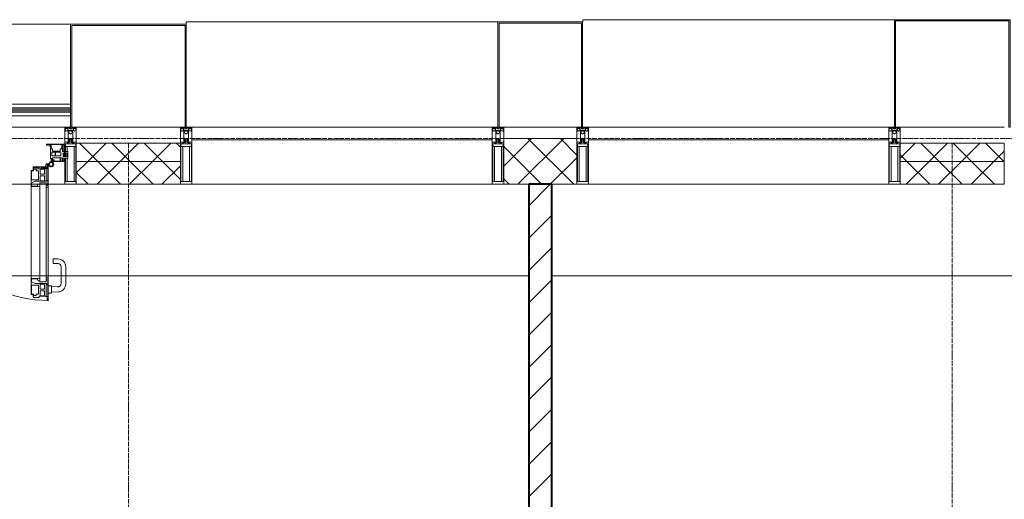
# Model space of a CAD drawing. Header units: millimetres. Extents: x 5617 to 137814, y 7718 to 189336.
# Tile 67 of 97: x 50380 to 54683, y 31522 to 33620. Entities that reach past the tile are written whole.
import ezdxf

# ---------------------------------------------------------------- set-up
doc = ezdxf.new("R2010")
doc.units = ezdxf.units.MM
doc.linetypes.add('ADSK_Линия сетки', pattern=[25, 20, -2.5, 0, -2.5])
doc.linetypes.add('Линия сетки', pattern=[25, 20, -2.5, 0, -2.5])
for name, color, linetype, lineweight in [('Двери', 7, 'Continuous', 18), ('Импосты витража', 7, 'Continuous', 18), ('Колонны', 7, 'Continuous', 18), ('Ограждение', 7, 'Continuous', 18), ('Оси', 7, 'Continuous', 9), ('Панели витража', 7, 'Continuous', 18), ('Перекрытия', 7, 'Continuous', 18), ('Поручни', 7, 'Continuous', 18), ('Стены разрез', 7, 'Continuous', 40), ('Стены штриховка', 7, 'Continuous', 40), ('Элементы узлов', 7, 'Continuous', 18)]:
    doc.layers.add(name, color=color, linetype=linetype, lineweight=lineweight)
pattern_1 = [(45, (0, 0), (-70.71068, 70.71068), []), (135, (0, 0), (-70.71068, -70.71068), [])]

# ---------------------------------------------------------------- blocks, each defined once
blk = doc.blocks.new('135_SLK_K4_AR_rvt-1-МКСС_К4_L12_41_700_')
at = {"layer": 'Стены разрез', "lineweight": 9, "true_color": 0xaaaaaa}
h = blk.add_hatch(dxfattribs=at)
h.set_pattern_fill('FP_3', color=253, style=0, pattern_type=2)
h.set_pattern_definition([(45, (0, 0), (-70.71068, 70.71068), [])])
h.paths.add_polyline_path([(117000, 29300), (117000, 32900), (116900, 32900), (116900, 29300)])
at = {"layer": 'Перекрытия', "color": 253, "true_color": 0xaaaaaa}
for p, q in [((116900, 32500), (113450, 32500)), ((120450, 32500), (117000, 32500))]:
    blk.add_line(p, q, dxfattribs=at)
at = {"layer": 'Стены разрез', "color": 253, "true_color": 0xaaaaaa}
for p, q in [((117000, 32900), (116900, 32900)), ((116900, 32900), (116900, 29400)), ((117000, 29300), (117000, 32900))]:
    blk.add_line(p, q, dxfattribs=at)
blk = doc.blocks.new('Rectangular Mullion - 50Wx250H-2623690-МКСС_К4_L12_41_700_')
at = {"layer": 'Элементы узлов', "color": 253, "lineweight": 5, "true_color": 0xaaaaaa}
for p, q in [((-25, 65.2), (-25, 250)), ((-25, 250), (0, 250)), ((-23, 237.3), (0, 237.3)), ((-23, 237.3), (-23, 73.6)), ((-14.9, 84), (-14.9, 237.3)), ((25, 250), (0, 250)), ((23, 237.3), (0, 237.3)), ((14.9, 84), (14.9, 237.3)), ((23, 237.3), (23, 73.6)), ((25, 65.2), (25, 250)), ((-14, 65.2), (-25, 65.2)), ((0, 84), (-23, 84)), ((-0.5, 73.6), (-23, 73.6)), ((-14, 71.3), (-14, 65.2)), ((-10, 71.3), (-14, 71.3)), ((-10, 53), (-10, 71.3)), ((-8.7, 53), (-10, 53)), ((-10, 53), (-10, 17)), ((-8.7, 53), (-7, 54.7)), ((-7, 65.2), (-5.9, 67.3)), ((-7, 65.2), (-7, 54.7)), ((-4.1, 67.3), (-5.9, 67.3)), ((-4.1, 67.3), (-2.9, 65.1)), ((-2.9, 65.1), (-2.9, 54.6)), ((-1.3, 53), (-2.9, 54.6)), ((0, 53), (-1.3, 53)), ((0, 84), (23, 84)), ((0, 53), (1.3, 53)), ((0.5, 73.6), (23, 73.6)), ((1.3, 53), (2.9, 54.6)), ((4.1, 67.3), (2.9, 65.1)), ((2.9, 65.1), (2.9, 54.6)), ((4.1, 67.3), (5.9, 67.3)), ((7, 65.2), (5.9, 67.3)), ((7, 65.2), (7, 54.7)), ((8.7, 53), (7, 54.7)), ((8.7, 53), (10, 53)), ((10, 71.3), (14, 71.3)), ((10, 53), (10, 71.3)), ((10, 53), (10, 17)), ((14, 71.3), (14, 65.2)), ((14, 65.2), (25, 65.2)), ((-23.8, 14.6), (-25, 14.2)), ((-25, 0), (-25, 14.2)), ((-22.3, 17), (-23.8, 17)), ((-23.8, 17), (-23.8, 14.6)), ((-22.5, 10.6), (-23.8, 14.6)), ((-22.5, 10.6), (-23.7, 9.9)), ((-23.7, 1.3), (-23.7, 9.9)), ((-23.7, 1.3), (-11.8, 1.3)), ((-23.2, 10.2), (-22.5, 8)), ((-22.5, 8), (-22.5, 4.5)), ((-21.3, 4.5), (-22.5, 4.5)), ((-22.3, 17), (-22.3, 16)), ((-22.3, 16), (-21.3, 16)), ((-19, 17.6), (-21.3, 16)), ((-21.3, 4.5), (-21.3, 6.5)), ((-21.3, 6.5), (-14.2, 6.5)), ((-18.4, 16.6), (-19, 17.6)), ((-7.4, 16.6), (-18.4, 16.6)), ((-14.2, 6.5), (-14.2, 4.5)), ((-13.2, 4.5), (-14.2, 4.5)), ((-13.2, 4.5), (-12.2, 7.2)), ((-12.7, 7.6), (-11.3, 11.4)), ((-12.7, 7.6), (-11.8, 6.9)), ((-12.2, 9), (-12.2, 14.8)), ((-12.2, 14.8), (0, 14.8)), ((-11.8, 1.3), (-11.8, 6.9)), ((-10.5, 11.2), (-11.3, 11.4)), ((-10.5, 1.5), (-10.5, 11.2)), ((-4.8, 1.5), (-10.5, 1.5)), ((-10, 17), (-7.5, 17)), ((-8.5, 23), (-1.5, 30)), ((-8.5, 18.5), (-8.5, 23)), ((-7.5, 18.5), (-8.5, 18.5)), ((-7.5, 17), (-7.5, 18.5)), ((-7.4, 18), (-7.4, 16.6)), ((-2.6, 18), (-7.4, 18)), ((0, 8), (-4.8, 8)), ((-4.8, 1.5), (-4.8, 8)), ((-2.6, 18), (-2.6, 16.8)), ((-2.6, 16.8), (0, 16.8)), ((-1.5, 30), (0, 30)), ((1.5, 30), (0, 30)), ((2.6, 16.8), (0, 16.8)), ((0, 14.8), (0, 16.8)), ((0, 14.8), (0, 16.8)), ((12.2, 14.8), (0, 14.8)), ((0, 0), (0, 8)), ((0, 8), (4.8, 8)), ((0, 0), (0, 8)), ((8.5, 23), (1.5, 30)), ((2.6, 18), (2.6, 16.8)), ((2.6, 18), (7.4, 18)), ((4.8, 1.5), (4.8, 8)), ((4.8, 1.5), (10.5, 1.5)), ((7.4, 18), (7.4, 16.6)), ((7.4, 16.6), (18.4, 16.6)), ((7.5, 18.5), (8.5, 18.5)), ((7.5, 17), (7.5, 18.5)), ((10, 17), (7.5, 17)), ((8.5, 18.5), (8.5, 23)), ((10.5, 11.2), (11.3, 11.4)), ((10.5, 1.5), (10.5, 11.2)), ((12.7, 7.6), (11.3, 11.4)), ((12.7, 7.6), (11.8, 6.9)), ((11.8, 1.3), (11.8, 6.9)), ((23.7, 1.3), (11.8, 1.3)), ((12.2, 9), (12.2, 14.8)), ((13.2, 4.5), (12.2, 7.2)), ((13.2, 4.5), (14.2, 4.5)), ((21.3, 6.5), (14.2, 6.5)), ((14.2, 6.5), (14.2, 4.5)), ((18.4, 16.6), (19, 17.6)), ((19, 17.6), (21.3, 16)), ((22.3, 16), (21.3, 16)), ((21.3, 4.5), (21.3, 6.5)), ((21.3, 4.5), (22.5, 4.5)), ((22.3, 17), (22.3, 16)), ((22.3, 17), (23.8, 17)), ((22.5, 10.6), (23.8, 14.6)), ((22.5, 10.6), (23.7, 9.9)), ((23.2, 10.2), (22.5, 8)), ((22.5, 8), (22.5, 4.5)), ((23.7, 1.3), (23.7, 9.9)), ((23.8, 17), (23.8, 14.6)), ((23.8, 14.6), (25, 14.2)), ((25, 0), (25, 14.2)), ((-25, 0), (0, 0)), ((25, 0), (0, 0))]:
    blk.add_line(p, q, dxfattribs=at)
for centre, start, end in [((-0.5, 73.1), 360, 90), ((0.5, 73.1), 90, 180)]:
    blk.add_arc(centre, 0.5, start, end, dxfattribs=at)
blk = doc.blocks.new('Rectangular Mullion - R_StandardFrame_50Wx250H-V84-МКСС_К4_L12_41_700_')
at = {"layer": 'Импосты витража', "color": 253, "lineweight": 5, "true_color": 0xaaaaaa}
for p, q in [((-25, 0), (-25, 250)), ((-25, 250), (25, 250)), ((25, 250), (25, 0)), ((0, 0), (-25, 0)), ((25, 0), (5, 0))]:
    blk.add_line(p, q, dxfattribs=at)
blk = doc.blocks.new('System Panel - A_PAN_Glass-7513417-МКСС_К4_L12_41_700_')
at = {"layer": 'Панели витража', "color": 253, "lineweight": 5, "true_color": 0xaaaaaa}
for p, q in [((656.25, 0), (-656.25, 0)), ((-656.25, 0), (-656.25, -55)), ((656.25, -55), (656.25, 0)), ((-656.25, -55), (656.25, -55))]:
    blk.add_line(p, q, dxfattribs=at)
blk = doc.blocks.new('Rectangular Mullion - R_StandardFrame_50Wx250H-V85-МКСС_К4_L12_41_700_')
at = {"layer": 'Импосты витража', "color": 253, "lineweight": 5, "true_color": 0xaaaaaa}
blk.add_line((132872.5, 32900), (131560, 32900), dxfattribs=at)
blk = doc.blocks.new('Rectangular Mullion - 50Wx250H-V63-МКСС_К4_L12_41_700_')
at = {"layer": 'Элементы узлов', "color": 253, "lineweight": 5, "true_color": 0xaaaaaa}
for p, q in [((-25, 135.1), (-25, 250)), ((-25, 250), (0, 250)), ((-23, 237.3), (0, 237.3)), ((-23, 237.3), (-23, 135.1)), ((-14.9, 135.1), (-14.9, 237.3)), ((25, 250), (0, 250)), ((23, 237.3), (0, 237.3)), ((14.9, 84), (14.9, 237.3)), ((23, 237.3), (23, 73.6)), ((25, 65.2), (25, 250)), ((-25, 113.4), (-25, 128.4)), ((-25, 65.2), (-25, 110.1)), ((-23, 128.4), (-23, 113.4)), ((-23, 110.1), (-23, 73.6)), ((-14.9, 84), (-14.9, 106.6)), ((-14, 65.2), (-25, 65.2)), ((0, 84), (-23, 84)), ((-0.5, 73.6), (-23, 73.6)), ((-14, 71.3), (-14, 65.2)), ((-10, 71.3), (-14, 71.3)), ((-10, 53), (-10, 71.3)), ((-8.7, 53), (-10, 53)), ((-10, 53), (-10, 17)), ((-8.7, 53), (-7, 54.7)), ((-7, 65.2), (-5.9, 67.3)), ((-7, 65.2), (-7, 54.7)), ((-4.1, 67.3), (-5.9, 67.3)), ((-4.1, 67.3), (-2.9, 65.1)), ((-2.9, 65.1), (-2.9, 54.6)), ((-1.3, 53), (-2.9, 54.6)), ((0, 53), (-1.3, 53)), ((0, 84), (23, 84)), ((0, 53), (1.3, 53)), ((0.5, 73.6), (23, 73.6)), ((1.3, 53), (2.9, 54.6)), ((4.1, 67.3), (2.9, 65.1)), ((2.9, 65.1), (2.9, 54.6)), ((4.1, 67.3), (5.9, 67.3)), ((7, 65.2), (5.9, 67.3)), ((7, 65.2), (7, 54.7)), ((8.7, 53), (7, 54.7)), ((8.7, 53), (10, 53)), ((10, 71.3), (14, 71.3)), ((10, 53), (10, 71.3)), ((10, 53), (10, 17)), ((14, 71.3), (14, 65.2)), ((14, 65.2), (25, 65.2)), ((-23.8, 14.6), (-25, 14.2)), ((-25, 0), (-25, 14.2)), ((-22.3, 17), (-23.8, 17)), ((-23.8, 17), (-23.8, 14.6)), ((-22.5, 10.6), (-23.8, 14.6)), ((-22.5, 10.6), (-23.7, 9.9)), ((-23.7, 1.3), (-23.7, 9.9)), ((-23.7, 1.3), (-11.8, 1.3)), ((-23.2, 10.2), (-22.5, 8)), ((-22.5, 8), (-22.5, 4.5)), ((-21.3, 4.5), (-22.5, 4.5)), ((-22.3, 17), (-22.3, 16)), ((-22.3, 16), (-21.3, 16)), ((-19, 17.6), (-21.3, 16)), ((-21.3, 4.5), (-21.3, 6.5)), ((-21.3, 6.5), (-14.2, 6.5)), ((-18.4, 16.6), (-19, 17.6)), ((-7.4, 16.6), (-18.4, 16.6)), ((-14.2, 6.5), (-14.2, 4.5)), ((-13.2, 4.5), (-14.2, 4.5)), ((-13.2, 4.5), (-12.2, 7.2)), ((-12.7, 7.6), (-11.3, 11.4)), ((-12.7, 7.6), (-11.8, 6.9)), ((-12.2, 9), (-12.2, 14.8)), ((-12.2, 14.8), (0, 14.8)), ((-11.8, 1.3), (-11.8, 6.9)), ((-10.5, 11.2), (-11.3, 11.4)), ((-10.5, 1.5), (-10.5, 11.2)), ((-4.8, 1.5), (-10.5, 1.5)), ((-10, 17), (-7.5, 17)), ((-8.5, 23), (-1.5, 30)), ((-8.5, 18.5), (-8.5, 23)), ((-7.5, 18.5), (-8.5, 18.5)), ((-7.5, 17), (-7.5, 18.5)), ((-7.4, 18), (-7.4, 16.6)), ((-2.6, 18), (-7.4, 18)), ((0, 8), (-4.8, 8)), ((-4.8, 1.5), (-4.8, 8)), ((-2.6, 18), (-2.6, 16.8)), ((-2.6, 16.8), (0, 16.8)), ((-1.5, 30), (0, 30)), ((1.5, 30), (0, 30)), ((2.6, 16.8), (0, 16.8)), ((0, 14.8), (0, 16.8)), ((0, 14.8), (0, 16.8)), ((12.2, 14.8), (0, 14.8)), ((0, 0), (0, 8)), ((0, 8), (4.8, 8)), ((0, 0), (0, 8)), ((8.5, 23), (1.5, 30)), ((2.6, 18), (2.6, 16.8)), ((2.6, 18), (7.4, 18)), ((4.8, 1.5), (4.8, 8)), ((4.8, 1.5), (10.5, 1.5)), ((7.4, 18), (7.4, 16.6)), ((7.4, 16.6), (18.4, 16.6)), ((7.5, 18.5), (8.5, 18.5)), ((7.5, 17), (7.5, 18.5)), ((10, 17), (7.5, 17)), ((8.5, 18.5), (8.5, 23)), ((10.5, 11.2), (11.3, 11.4)), ((10.5, 1.5), (10.5, 11.2)), ((12.7, 7.6), (11.3, 11.4)), ((12.7, 7.6), (11.8, 6.9)), ((11.8, 1.3), (11.8, 6.9)), ((23.7, 1.3), (11.8, 1.3)), ((12.2, 9), (12.2, 14.8)), ((13.2, 4.5), (12.2, 7.2)), ((13.2, 4.5), (14.2, 4.5)), ((21.3, 6.5), (14.2, 6.5)), ((14.2, 6.5), (14.2, 4.5)), ((18.4, 16.6), (19, 17.6)), ((19, 17.6), (21.3, 16)), ((22.3, 16), (21.3, 16)), ((21.3, 4.5), (21.3, 6.5)), ((21.3, 4.5), (22.5, 4.5)), ((22.3, 17), (22.3, 16)), ((22.3, 17), (23.8, 17)), ((22.5, 10.6), (23.8, 14.6)), ((22.5, 10.6), (23.7, 9.9)), ((23.2, 10.2), (22.5, 8)), ((22.5, 8), (22.5, 4.5)), ((23.7, 1.3), (23.7, 9.9)), ((23.8, 17), (23.8, 14.6)), ((23.8, 14.6), (25, 14.2)), ((25, 0), (25, 14.2)), ((-25, 0), (0, 0)), ((25, 0), (0, 0))]:
    blk.add_line(p, q, dxfattribs=at)
for centre, start, end in [((-0.5, 73.1), 360, 90), ((0.5, 73.1), 90, 180)]:
    blk.add_arc(centre, 0.5, start, end, dxfattribs=at)
blk = doc.blocks.new('Rectangular Mullion - R_StandardFrame_50Wx250H-V82-МКСС_К4_L12_41_700_')
at = {"layer": 'Импосты витража', "color": 253, "lineweight": 5, "true_color": 0xaaaaaa}
for p, q in [((-25, 135.1), (-25, 250)), ((-25, 250), (25, 250)), ((25, 250), (25, 0)), ((-25, 113.4), (-25, 128.4)), ((-25, 0), (-25, 110.1)), ((0, 0), (-25, 0)), ((25, 0), (5, 0))]:
    blk.add_line(p, q, dxfattribs=at)
blk = doc.blocks.new('Rectangular Mullion - R_StandardFrame_50Wx250H-7511672-МКСС_К4_L12_41_700_')
at = {"layer": 'Импосты витража', "color": 253, "lineweight": 5, "true_color": 0xaaaaaa}
for p, q in [((-25, 0), (-25, 250)), ((-25, 250), (25, 250)), ((25, 250), (25, 0)), ((-5, 0), (-25, 0)), ((25, 0), (0, 0))]:
    blk.add_line(p, q, dxfattribs=at)
blk = doc.blocks.new('A_PAN_ALU_Door_Double - EXT_1_Double_EQ-7512951-МКСС_К4_L12_41_700_')
at = {"layer": 'Двери', "color": 253, "lineweight": 5, "true_color": 0xaaaaaa}
for p, q in [((-583.7, 659.3), (-583.7, 758.9)), ((-583.7, 758.9), (-578.6, 758.9)), ((-583.7, 659.3), (-583.7, 758.9)), ((-583.7, 758.9), (-578.6, 758.9)), ((-581.6, 750.3), (-581.6, 742.3)), ((-579.8, 750.3), (-581.6, 750.3)), ((-581.6, 750.3), (-581.6, 742.3)), ((-579.8, 750.3), (-581.6, 750.3)), ((-581.6, 742.3), (-572.9, 742.3)), ((-581.6, 742.3), (-572.9, 742.3)), ((-581.6, 740.6), (-581.6, 688.2)), ((-574.6, 740.6), (-581.6, 740.6)), ((-581.6, 740.6), (-581.6, 688.2)), ((-574.6, 740.6), (-581.6, 740.6)), ((-579.8, 748.9), (-579.8, 750.3)), ((-579.8, 748.9), (-579.8, 750.3)), ((-578.6, 748.9), (-579.8, 748.9)), ((-578.6, 748.9), (-579.8, 748.9)), ((-578.6, 758.9), (-578.6, 748.9)), ((-578.6, 758.9), (-578.6, 748.9)), ((-574.6, 688.2), (-574.6, 740.6)), ((-574.6, 688.2), (-574.6, 740.6)), ((-572.9, 742.3), (-572.9, 739.3)), ((-572.9, 742.3), (-572.9, 739.3)), ((-572.9, 739.3), (-543.6, 739.3)), ((-572.9, 739.3), (-543.6, 739.3)), ((-566.1, 737.5), (-567.6, 734.8)), ((-566.1, 737.5), (-567.6, 734.8)), ((-567.6, 734.8), (-567.6, 715.8)), ((-567.6, 734.8), (-567.6, 715.8)), ((-547.7, 737.5), (-566.1, 737.5)), ((-547.7, 737.5), (-566.1, 737.5)), ((-547.7, 715.8), (-547.7, 737.5)), ((-547.7, 715.8), (-547.7, 737.5)), ((-543.6, 744.8), (-518.6, 744.8)), ((-543.6, 739.3), (-543.6, 744.8)), ((-543.6, 744.8), (-518.6, 744.8)), ((-543.6, 739.3), (-543.6, 744.8)), ((-531.2, 737.1), (-531.2, 730.5)), ((-518.8, 737.1), (-531.2, 737.1)), ((-531.2, 737.1), (-531.2, 730.5)), ((-518.8, 737.1), (-531.2, 737.1)), ((-518.8, 730.6), (-518.8, 737.1)), ((-518.8, 730.6), (-518.8, 737.1)), ((-518.6, 744.8), (-518.6, 741.8)), ((-518.6, 744.8), (-518.6, 741.8)), ((-518.6, 741.8), (-517.1, 741.8)), ((-518.6, 741.8), (-517.1, 741.8)), ((-517.1, 741.8), (-517.1, 732.3)), ((-517.1, 741.8), (-517.1, 732.3)), ((-517.1, 732.3), (-508.2, 732.3)), ((-517.1, 732.3), (-508.2, 732.3)), ((-508.2, 732.3), (-508.2, 662.3)), ((-508.2, 732.3), (-508.2, 662.3)), ((517.1, 732.3), (508.2, 732.3)), ((508.2, 732.3), (508.2, 662.3)), ((517.1, 732.3), (508.2, 732.3)), ((508.2, 732.3), (508.2, 662.3)), ((518.6, 741.8), (517.1, 741.8)), ((517.1, 741.8), (517.1, 732.3)), ((518.6, 741.8), (517.1, 741.8)), ((517.1, 741.8), (517.1, 732.3)), ((543.6, 744.8), (518.6, 744.8)), ((518.6, 744.8), (518.6, 741.8)), ((543.6, 744.8), (518.6, 744.8)), ((518.6, 744.8), (518.6, 741.8)), ((518.8, 730.6), (518.8, 737.1)), ((518.8, 737.1), (531.2, 737.1)), ((518.8, 730.6), (518.8, 737.1)), ((518.8, 737.1), (531.2, 737.1)), ((531.2, 737.1), (531.2, 730.5)), ((531.2, 737.1), (531.2, 730.5)), ((543.6, 739.3), (543.6, 744.8)), ((543.6, 739.3), (543.6, 744.8)), ((572.9, 739.3), (543.6, 739.3)), ((572.9, 739.3), (543.6, 739.3)), ((547.7, 715.8), (547.7, 737.5)), ((547.7, 737.5), (566.1, 737.5)), ((547.7, 715.8), (547.7, 737.5)), ((547.7, 737.5), (566.1, 737.5)), ((566.1, 737.5), (567.6, 734.8)), ((566.1, 737.5), (567.6, 734.8)), ((567.6, 734.8), (567.6, 715.8)), ((567.6, 734.8), (567.6, 715.8)), ((581.6, 742.3), (572.9, 742.3)), ((572.9, 742.3), (572.9, 739.3)), ((581.6, 742.3), (572.9, 742.3)), ((572.9, 742.3), (572.9, 739.3)), ((574.6, 688.2), (574.6, 740.6)), ((574.6, 740.6), (581.6, 740.6)), ((574.6, 688.2), (574.6, 740.6)), ((574.6, 740.6), (581.6, 740.6)), ((583.7, 758.9), (578.6, 758.9)), ((578.6, 758.9), (578.6, 748.9)), ((583.7, 758.9), (578.6, 758.9)), ((578.6, 758.9), (578.6, 748.9)), ((578.6, 748.9), (579.8, 748.9)), ((578.6, 748.9), (579.8, 748.9)), ((579.8, 748.9), (579.8, 750.3)), ((579.8, 750.3), (581.6, 750.3)), ((579.8, 748.9), (579.8, 750.3)), ((579.8, 750.3), (581.6, 750.3)), ((581.6, 750.3), (581.6, 742.3)), ((581.6, 750.3), (581.6, 742.3)), ((581.6, 740.6), (581.6, 688.2)), ((581.6, 740.6), (581.6, 688.2)), ((583.7, 659.3), (583.7, 758.9)), ((583.7, 659.3), (583.7, 758.9)), ((-567.6, 715.8), (-547.7, 715.8)), ((-567.6, 715.8), (-547.7, 715.8)), ((-567.6, 708), (-567.6, 688.9)), ((-547.7, 708), (-567.6, 708)), ((-567.6, 708), (-567.6, 688.9)), ((-547.7, 708), (-567.6, 708)), ((-567.6, 688.9), (-566.1, 686.3)), ((-567.6, 688.9), (-566.1, 686.3)), ((-547.7, 686.3), (-547.7, 708)), ((-547.7, 686.3), (-547.7, 708)), ((-541.3, 730.5), (-541.3, 691)), ((-531.2, 730.5), (-541.3, 730.5)), ((-541.3, 730.5), (-541.3, 691)), ((-531.2, 730.5), (-541.3, 730.5)), ((-541.3, 691), (-510.6, 691)), ((-541.3, 691), (-510.6, 691)), ((-510.6, 730.6), (-518.8, 730.6)), ((-510.6, 730.6), (-518.8, 730.6)), ((-510.6, 691), (-510.6, 730.6)), ((-510.6, 691), (-510.6, 730.6)), ((510.6, 691), (510.6, 730.6)), ((510.6, 730.6), (518.8, 730.6)), ((510.6, 691), (510.6, 730.6)), ((510.6, 730.6), (518.8, 730.6)), ((541.3, 691), (510.6, 691)), ((541.3, 691), (510.6, 691)), ((531.2, 730.5), (541.3, 730.5)), ((531.2, 730.5), (541.3, 730.5)), ((541.3, 730.5), (541.3, 691)), ((541.3, 730.5), (541.3, 691)), ((567.6, 715.8), (547.7, 715.8)), ((567.6, 715.8), (547.7, 715.8)), ((547.7, 708), (567.6, 708)), ((547.7, 686.3), (547.7, 708)), ((547.7, 708), (567.6, 708)), ((547.7, 686.3), (547.7, 708)), ((567.6, 688.9), (566.1, 686.3)), ((567.6, 688.9), (566.1, 686.3)), ((567.6, 708), (567.6, 688.9)), ((567.6, 708), (567.6, 688.9)), ((-583.7, 244.2), (-583.7, 677.3)), ((-574.6, 659.3), (-583.7, 659.3)), ((-574.6, 659.3), (-583.7, 659.3)), ((-581.6, 688.2), (-574.6, 688.2)), ((-581.6, 688.2), (-574.6, 688.2)), ((-581.6, 686.5), (-581.6, 668.4)), ((-575.4, 686.5), (-581.6, 686.5)), ((-581.6, 686.5), (-581.6, 668.4)), ((-575.4, 686.5), (-581.6, 686.5)), ((-581.6, 668.4), (-574.6, 668.4)), ((-581.6, 668.4), (-574.6, 668.4)), ((-575.4, 684.5), (-575.4, 686.5)), ((-575.4, 684.5), (-575.4, 686.5)), ((-526.4, 684.5), (-575.4, 684.5)), ((-526.4, 684.5), (-575.4, 684.5)), ((-574.6, 677.3), (-546, 677.3)), ((-574.6, 244.2), (-574.6, 677.3)), ((-574.6, 668.4), (-574.6, 659.3)), ((-574.6, 668.4), (-574.6, 659.3)), ((-566.1, 686.3), (-547.7, 686.3)), ((-566.1, 686.3), (-547.7, 686.3)), ((-546, 677.3), (-546, 244.2)), ((-546, 672), (-539.3, 672)), ((-546, 662.3), (-546, 672)), ((-546, 672), (-539.3, 672)), ((-546, 662.3), (-546, 672)), ((-508.2, 662.3), (-546, 662.3)), ((-508.2, 662.3), (-546, 662.3)), ((-539.3, 672), (-537.1, 665.9)), ((-539.3, 672), (-537.1, 665.9)), ((-537.1, 665.9), (-537.1, 663.8)), ((-537.1, 665.9), (-537.1, 663.8)), ((-537.1, 663.8), (-510.6, 663.8)), ((-537.1, 663.8), (-510.6, 663.8)), ((-510.6, 676.8), (-526.4, 684.5)), ((-510.6, 676.8), (-526.4, 684.5)), ((-510.6, 663.8), (-510.6, 676.8)), ((-510.6, 663.8), (-510.6, 676.8)), ((-508.2, 662.3), (-508.2, 259.2)), ((508.2, 662.3), (546, 662.3)), ((508.2, 662.3), (546, 662.3)), ((508.2, 662.3), (508.2, 259.2)), ((510.6, 676.8), (526.4, 684.5)), ((510.6, 676.8), (526.4, 684.5)), ((510.6, 663.8), (510.6, 676.8)), ((510.6, 663.8), (510.6, 676.8)), ((537.1, 663.8), (510.6, 663.8)), ((537.1, 663.8), (510.6, 663.8)), ((526.4, 684.5), (575.4, 684.5)), ((526.4, 684.5), (575.4, 684.5)), ((539.3, 672), (537.1, 665.9)), ((539.3, 672), (537.1, 665.9)), ((537.1, 665.9), (537.1, 663.8)), ((537.1, 665.9), (537.1, 663.8)), ((546, 672), (539.3, 672)), ((546, 672), (539.3, 672)), ((546, 677.3), (546, 244.2)), ((574.6, 677.3), (546, 677.3)), ((546, 662.3), (546, 672)), ((546, 662.3), (546, 672)), ((566.1, 686.3), (547.7, 686.3)), ((566.1, 686.3), (547.7, 686.3)), ((581.6, 688.2), (574.6, 688.2)), ((581.6, 688.2), (574.6, 688.2)), ((574.6, 244.2), (574.6, 677.3)), ((581.6, 668.4), (574.6, 668.4)), ((574.6, 668.4), (574.6, 659.3)), ((581.6, 668.4), (574.6, 668.4)), ((574.6, 668.4), (574.6, 659.3)), ((574.6, 659.3), (583.7, 659.3)), ((574.6, 659.3), (583.7, 659.3)), ((575.4, 684.5), (575.4, 686.5)), ((575.4, 686.5), (581.6, 686.5)), ((575.4, 684.5), (575.4, 686.5)), ((575.4, 686.5), (581.6, 686.5)), ((581.6, 686.5), (581.6, 668.4)), ((581.6, 686.5), (581.6, 668.4)), ((583.7, 244.2), (583.7, 677.3)), ((-583.7, 262.2), (-574.6, 262.2)), ((-583.7, 164.2), (-583.7, 262.2)), ((-574.6, 262.2), (-574.6, 253.1)), ((-546, 259.2), (-508.2, 259.2)), ((-546, 249.6), (-546, 259.2)), ((-508.2, 259.2), (-508.2, 189.3)), ((546, 259.2), (508.2, 259.2)), ((508.2, 259.2), (508.2, 189.3)), ((546, 249.6), (546, 259.2)), ((583.7, 262.2), (574.6, 262.2)), ((574.6, 262.2), (574.6, 253.1)), ((583.7, 164.2), (583.7, 262.2)), ((-581.6, 253.1), (-581.6, 235.1)), ((-574.6, 253.1), (-581.6, 253.1)), ((-581.6, 235.1), (-575.4, 235.1)), ((-581.6, 233.4), (-581.6, 180.9)), ((-574.6, 233.4), (-581.6, 233.4)), ((-575.4, 237), (-526.4, 237)), ((-575.4, 235.1), (-575.4, 237)), ((-574.6, 244.2), (-546, 244.2)), ((-574.6, 180.9), (-574.6, 233.4)), ((-566.1, 235.3), (-567.6, 232.6)), ((-567.6, 232.6), (-567.6, 213.6)), ((-547.7, 235.3), (-566.1, 235.3)), ((-547.7, 213.6), (-547.7, 235.3)), ((-539.3, 249.6), (-546, 249.6)), ((-541.3, 230.6), (-541.3, 191)), ((-510.6, 230.6), (-541.3, 230.6)), ((-537.1, 255.7), (-539.3, 249.6)), ((-537.1, 257.7), (-537.1, 255.7)), ((-510.6, 257.7), (-537.1, 257.7)), ((-526.4, 237), (-510.6, 244.7)), ((-510.6, 244.7), (-510.6, 257.7)), ((-510.6, 191), (-510.6, 230.6)), ((510.6, 244.7), (510.6, 257.7)), ((510.6, 257.7), (537.1, 257.7)), ((526.4, 237), (510.6, 244.7)), ((510.6, 230.6), (541.3, 230.6)), ((510.6, 191), (510.6, 230.6)), ((575.4, 237), (526.4, 237)), ((537.1, 257.7), (537.1, 255.7)), ((537.1, 255.7), (539.3, 249.6)), ((539.3, 249.6), (546, 249.6)), ((541.3, 230.6), (541.3, 191)), ((574.6, 244.2), (546, 244.2)), ((547.7, 213.6), (547.7, 235.3)), ((547.7, 235.3), (566.1, 235.3)), ((566.1, 235.3), (567.6, 232.6)), ((567.6, 232.6), (567.6, 213.6)), ((574.6, 253.1), (581.6, 253.1)), ((574.6, 233.4), (581.6, 233.4)), ((574.6, 180.9), (574.6, 233.4)), ((575.4, 235.1), (575.4, 237)), ((581.6, 235.1), (575.4, 235.1)), ((581.6, 253.1), (581.6, 235.1)), ((581.6, 233.4), (581.6, 180.9)), ((-581.6, 180.9), (-574.6, 180.9)), ((-581.6, 179.2), (-581.6, 164.2)), ((-572.9, 179.2), (-581.6, 179.2)), ((-578.6, 164.2), (-578.6, 174.5)), ((-575.5, 177.5), (-551.3, 177.5)), ((-572.9, 182.2), (-572.9, 179.2)), ((-551.3, 182.2), (-572.9, 182.2)), ((-572.4, 173.3), (-572.4, 165.6)), ((-517.1, 173.3), (-572.4, 173.3)), ((-567.6, 213.6), (-547.7, 213.6)), ((-567.6, 205.7), (-567.6, 186.7)), ((-547.7, 205.7), (-567.6, 205.7)), ((-567.6, 186.7), (-566.1, 184)), ((-566.1, 184), (-547.7, 184)), ((-551.3, 177.5), (-551.3, 182.2)), ((-547.7, 184), (-547.7, 205.7)), ((-543.6, 182.2), (-543.6, 176.7)), ((-518.6, 182.2), (-543.6, 182.2)), ((-543.6, 176.7), (-518.6, 176.7)), ((-541.3, 191), (-531.2, 191)), ((-531.2, 191), (-531.2, 184.4)), ((-531.2, 184.4), (-518.8, 184.4)), ((-518.8, 191), (-510.6, 191)), ((-518.8, 184.4), (-518.8, 191)), ((-518.6, 176.7), (-518.6, 182.2)), ((-517.1, 189.3), (-517.1, 173.3)), ((-508.2, 189.3), (-517.1, 189.3)), ((508.2, 189.3), (517.1, 189.3)), ((518.8, 191), (510.6, 191)), ((517.1, 189.3), (517.1, 173.3)), ((517.1, 173.3), (572.4, 173.3)), ((518.6, 182.2), (543.6, 182.2)), ((518.6, 176.7), (518.6, 182.2)), ((543.6, 176.7), (518.6, 176.7)), ((518.8, 184.4), (518.8, 191)), ((531.2, 184.4), (518.8, 184.4)), ((541.3, 191), (531.2, 191)), ((531.2, 191), (531.2, 184.4)), ((543.6, 182.2), (543.6, 176.7)), ((567.6, 213.6), (547.7, 213.6)), ((547.7, 205.7), (567.6, 205.7)), ((547.7, 184), (547.7, 205.7)), ((566.1, 184), (547.7, 184)), ((551.3, 177.5), (551.3, 182.2)), ((551.3, 182.2), (572.9, 182.2)), ((575.5, 177.5), (551.3, 177.5)), ((567.6, 186.7), (566.1, 184)), ((567.6, 205.7), (567.6, 186.7)), ((572.4, 173.3), (572.4, 165.6)), ((572.9, 182.2), (572.9, 179.2)), ((572.9, 179.2), (581.6, 179.2)), ((581.6, 180.9), (574.6, 180.9)), ((578.6, 164.2), (578.6, 174.5)), ((581.6, 179.2), (581.6, 164.2)), ((-575.1, 160.7), (-585.4, 160.7)), ((-581.6, 164.2), (-578.6, 164.2)), ((-575.1, 165.6), (-575.1, 160.7)), ((-572.4, 165.6), (-575.1, 165.6)), ((572.4, 165.6), (575.1, 165.6)), ((575.1, 165.6), (575.1, 160.7)), ((575.1, 160.7), (585.4, 160.7)), ((581.6, 164.2), (578.6, 164.2))]:
    blk.add_line(p, q, dxfattribs=at)
at = {"layer": 'Двери', "lineweight": 5}
for p, q in [((-597.6, 721.7), (-626.4, 720.7)), ((-624.5, 698.8), (-597.6, 697.7)), ((-597.6, 723.5), (-597.6, 696)), ((-583.6, 726), (-595.1, 726)), ((-595.1, 693.5), (-583.6, 693.5)), ((583.6, 726), (595.1, 726)), ((595.1, 693.5), (583.6, 693.5)), ((597.6, 723.5), (597.6, 696)), ((597.6, 721.7), (626.4, 720.7)), ((624.5, 698.8), (597.6, 697.7)), ((-660.1, 685.7), (-660.1, 611.5)), ((-640.1, 611.5), (-640.1, 683.8)), ((640.1, 611.5), (640.1, 683.8)), ((660.1, 685.7), (660.1, 611.5)), ((-605.1, 596.5), (-625.1, 596.5)), ((-625.1, 576.5), (-605.1, 576.5)), ((-605.1, 576.5), (-605.1, 596.5)), ((605.1, 576.5), (605.1, 596.5)), ((605.1, 596.5), (625.1, 596.5)), ((625.1, 576.5), (605.1, 576.5))]:
    blk.add_line(p, q, dxfattribs=at)
at = {"layer": 'Двери', "color": 254, "lineweight": 5, "true_color": 0xd4d4d4}
for centre, start, end in [((-596.2, 162.6), 359.296, 89.0613), ((596.2, 162.6), 90.9387, 180.704)]:
    blk.add_arc(centre, 596.2, start, end, dxfattribs=at)
at = {"layer": 'Двери', "lineweight": 5}
for centre, radius, start, end in [((-625.1, 685.7), 35, 92.1945, 180), ((-625.1, 683.8), 15, 87.8056, 180), ((-595.1, 723.5), 2.5, 90, 180), ((-595.1, 696), 2.5, 180, 270), ((595.1, 723.5), 2.5, 360, 90), ((595.1, 696), 2.5, 270, 360), ((625.1, 683.8), 15, 0, 92.1944), ((625.1, 685.7), 35, 360, 87.8055), ((-625.1, 611.5), 35, 180, 270), ((-625.1, 611.5), 15, 180, 270), ((625.1, 611.5), 35, 270, 360), ((625.1, 611.5), 15, 270, 360)]:
    blk.add_arc(centre, radius, start, end, dxfattribs=at)
at = {"layer": 'Двери', "color": 253, "lineweight": 5, "true_color": 0xaaaaaa}
for centre, radius, start, end in [((-596.2, 162.7), 11, 16.047, 350.0284), ((-575.5, 174.5), 3, 90, 180), ((575.5, 174.5), 3, 360, 90), ((596.2, 162.7), 11, 189.9716, 163.953), ((-596.2, 162.6), 8, 90, 270), ((-596.2, 162.6), 8, 270, 90), ((-583.7, 166.3), 2.03, 196.0721, 270), ((583.7, 166.3), 2.03, 270, 343.9279), ((596.2, 162.6), 8, 90, 270), ((596.2, 162.6), 8, 270, 90)]:
    blk.add_arc(centre, radius, start, end, dxfattribs=at)
at = {"layer": 'Панели витража', "color": 253, "lineweight": 5, "true_color": 0xaaaaaa}
for p, q in [((-645.9, 135.1), (-669.2, 135.1)), ((-669.2, 135.1), (-669.2, 106.6)), ((-600.3, 150), (-651.2, 150)), ((-651.2, 150), (-651.2, 148.5)), ((-651.2, 148.5), (-645.9, 148.5)), ((-651.2, 148.5), (-651.2, 135.1)), ((-645.9, 148.5), (-645.9, 135.1)), ((-644.3, 134.5), (-644.3, 148.2)), ((-644.3, 148.2), (-637.3, 148.2)), ((-637.3, 134.5), (-644.3, 134.5)), ((-637.3, 148.2), (-637.3, 134.5)), ((-635.9, 134.2), (-635.9, 148.4)), ((-635.9, 148.4), (-608.9, 148.4)), ((-601.9, 134.2), (-635.9, 134.2)), ((-608.9, 148.4), (-608.9, 142.8)), ((-608.9, 142.8), (-601.9, 142.8)), ((-607.5, 148.7), (-601.5, 148.7)), ((-607.5, 144.4), (-607.5, 148.7)), ((-601.5, 144.4), (-607.5, 144.4)), ((-601.9, 142.8), (-601.9, 134.2)), ((-601.5, 148.7), (-601.5, 144.4)), ((-600.3, 136.5), (-600.3, 150)), ((-596.2, 150), (-600.3, 150)), ((-593.3, 136.5), (-600.3, 136.5)), ((-596.2, 136.5), (-596.2, 150)), ((-593.3, 84.8), (-593.3, 136.5)), ((600.3, 136.5), (593.3, 136.5)), ((593.3, 136.5), (593.3, 84.8)), ((596.2, 150), (596.2, 136.5)), ((600.3, 150), (596.2, 150)), ((651.2, 150), (600.3, 150)), ((600.3, 150), (600.3, 136.5)), ((601.5, 144.4), (601.5, 148.7)), ((601.5, 148.7), (607.5, 148.7)), ((607.5, 144.4), (601.5, 144.4)), ((601.9, 134.2), (601.9, 142.8)), ((601.9, 142.8), (608.9, 142.8)), ((635.9, 134.2), (601.9, 134.2)), ((607.5, 148.7), (607.5, 144.4)), ((608.9, 142.8), (608.9, 148.4)), ((608.9, 148.4), (635.9, 148.4)), ((635.9, 148.4), (635.9, 134.2)), ((637.3, 148.2), (644.3, 148.2)), ((637.3, 134.5), (637.3, 148.2)), ((644.3, 134.5), (637.3, 134.5)), ((644.3, 148.2), (644.3, 134.5)), ((645.9, 135.1), (645.9, 148.5)), ((645.9, 148.5), (651.2, 148.5)), ((669.2, 135.1), (645.9, 135.1)), ((651.2, 148.5), (651.2, 150)), ((651.2, 135.1), (651.2, 148.5)), ((669.2, 106.6), (669.2, 135.1)), ((-669.2, 106.6), (-660.2, 106.6)), ((-664.2, 113.4), (-664.2, 128.4)), ((-664.2, 128.4), (-649.2, 128.4)), ((-649.2, 113.4), (-664.2, 113.4)), ((-660.2, 106.6), (-660.2, 110.1)), ((-660.2, 110.1), (-653.3, 110.1)), ((-653.3, 110.1), (-653.3, 106.6)), ((-653.3, 106.6), (-646.3, 106.6)), ((-651.2, 128.4), (-651.2, 113.4)), ((-651.2, 106.6), (-651.2, 76.7)), ((-649.2, 128.4), (-649.2, 113.4)), ((-646.3, 106.6), (-646.3, 76.7)), ((-642.4, 76.3), (-642.4, 95.5)), ((-642.4, 95.5), (-635.3, 95.5)), ((-637.8, 108.8), (-637.8, 125)), ((-637.8, 125), (-615.2, 125)), ((-615.2, 108.8), (-637.8, 108.8)), ((-635.3, 95.5), (-635.3, 105)), ((-635.3, 105), (-602.1, 105)), ((-615.2, 125), (-615.2, 108.8)), ((-613, 108.8), (-613, 125)), ((-613, 125), (-598.7, 125)), ((-598.7, 108.8), (-613, 108.8)), ((-602.1, 105), (-602.1, 95.5)), ((-602.1, 95.5), (-595.8, 95.5)), ((-598.7, 125), (-598.7, 108.8)), ((-596.2, 76.2), (-596.2, 95.5)), ((-595.8, 95.5), (-595.8, 89)), ((-595.8, 89), (-595, 88.2)), ((-595, 88.2), (-595, 83.1)), ((595, 88.2), (595.8, 89)), ((595, 83.1), (595, 88.2)), ((595.8, 89), (595.8, 95.5)), ((595.8, 95.5), (602.1, 95.5)), ((596.2, 95.5), (596.2, 76.2)), ((598.7, 125), (613, 125)), ((598.7, 108.8), (598.7, 125)), ((613, 108.8), (598.7, 108.8)), ((602.1, 95.5), (602.1, 105)), ((602.1, 105), (635.3, 105)), ((613, 125), (613, 108.8)), ((615.2, 125), (637.8, 125)), ((615.2, 108.8), (615.2, 125)), ((637.8, 108.8), (615.2, 108.8)), ((635.3, 105), (635.3, 95.5)), ((635.3, 95.5), (642.4, 95.5)), ((637.8, 125), (637.8, 108.8)), ((642.4, 95.5), (642.4, 76.3)), ((646.3, 76.7), (646.3, 106.6)), ((646.3, 106.6), (653.3, 106.6)), ((649.2, 128.4), (664.2, 128.4)), ((649.2, 113.4), (649.2, 128.4)), ((664.2, 113.4), (649.2, 113.4)), ((651.2, 113.4), (651.2, 128.4)), ((651.2, 76.7), (651.2, 106.6)), ((653.3, 106.6), (653.3, 110.1)), ((653.3, 110.1), (660.2, 110.1)), ((660.2, 110.1), (660.2, 106.6)), ((660.2, 106.6), (669.2, 106.6)), ((664.2, 128.4), (664.2, 113.4)), ((-652.8, 79.5), (-654.3, 79.5)), ((-654.3, 79.5), (-654.3, 74.5)), ((-654.3, 74.5), (-575.3, 74.5)), ((-652.8, 76.7), (-652.8, 79.5)), ((-646.3, 76.7), (-652.8, 76.7)), ((-592, 76.3), (-642.4, 76.3)), ((-595, 83.1), (-592, 83.1)), ((-590.3, 84.8), (-593.3, 84.8)), ((-592, 83.1), (-592, 76.3)), ((-590.3, 76.5), (-590.3, 84.8)), ((-583.9, 76.5), (-590.3, 76.5)), ((-575.3, 79.5), (-583.9, 79.5)), ((-583.9, 79.5), (-583.9, 76.5)), ((-575.3, 74.5), (-575.3, 79.5)), ((583.9, 79.5), (575.3, 79.5)), ((575.3, 79.5), (575.3, 74.5)), ((575.3, 74.5), (654.3, 74.5)), ((583.9, 76.5), (583.9, 79.5)), ((590.3, 76.5), (583.9, 76.5)), ((593.3, 84.8), (590.3, 84.8)), ((590.3, 84.8), (590.3, 76.5)), ((592, 76.3), (592, 83.1)), ((592, 83.1), (595, 83.1)), ((642.4, 76.3), (592, 76.3)), ((652.8, 76.7), (646.3, 76.7)), ((654.3, 79.5), (652.8, 79.5)), ((652.8, 79.5), (652.8, 76.7)), ((654.3, 74.5), (654.3, 79.5))]:
    blk.add_line(p, q, dxfattribs=at)
blk = doc.blocks.new('Rectangular Mullion - R_StandardFrame_50Wx250H-5816490-МКСС_К4_L12_41_700_')
at = {"layer": 'Импосты витража', "color": 253, "lineweight": 5, "true_color": 0xaaaaaa}
for p, q in [((134740, 33150), (133427.5, 33150)), ((133500, 32900), (133427.5, 32900)), ((133537.8, 32900), (133502.1, 32900)), ((133573.2, 32900), (133544.6, 32900)), ((134592, 32900), (133575.5, 32900)), ((134622.9, 32900), (134594.3, 32900)), ((134665.4, 32900), (134629.7, 32900)), ((134740, 32900), (134667.5, 32900))]:
    blk.add_line(p, q, dxfattribs=at)
blk = doc.blocks.new('Ограждение - Ограждение-6013904-МКСС_К4_L12_41_700_')
at = {"layer": 'Поручни', "color": 253, "lineweight": 5, "true_color": 0xaaaaaa}
for p, q in [((32147.5, 17850), (30785, 17850)), ((32147.5, 17834), (30785, 17834)), ((32147.5, 17833.5), (30785, 17833.5)), ((32147.5, 17825.5), (30785, 17825.5)), ((32147.5, 17824.5), (30785, 17824.5)), ((32147.5, 17816.5), (30785, 17816.5)), ((32147.5, 17816), (30785, 17816)), ((30785, 17800), (32147.5, 17800))]:
    blk.add_line(p, q, dxfattribs=at)
blk = doc.blocks.new('A_SLK_PAN_Type1 - Прямой тип панели-6538188-МКСС_К4_L12_41_700_')
at = {"layer": 'Колонны', "lineweight": 5}
for p, q in [((-247.5, 0), (-252.5, 0)), ((-252.5, 0), (-252.5, -470)), ((-247.5, -465), (-247.5, 0)), ((227.5, 0), (-227.5, 0)), ((247.5, 0), (247.5, -465)), ((252.5, 0), (247.5, 0)), ((252.5, -470), (252.5, 0)), ((-252.5, -470), (252.5, -470)), ((247.5, -465), (-247.5, -465))]:
    blk.add_line(p, q, dxfattribs=at)
blk = doc.blocks.new('A_SLK_PAN_Type1 - Прямой тип панели-6538186-МКСС_К4_L12_41_700_')
at = {"layer": 'Колонны', "lineweight": 5}
for p, q in [((-247.5, 0), (-252.5, 0)), ((-252.5, 0), (-252.5, -450)), ((-247.5, -445), (-247.5, 0)), ((227.5, 0), (-227.5, 0)), ((247.5, 0), (247.5, -445)), ((252.5, 0), (247.5, 0)), ((252.5, -450), (252.5, 0)), ((-252.5, -450), (252.5, -450)), ((247.5, -445), (-247.5, -445))]:
    blk.add_line(p, q, dxfattribs=at)
blk = doc.blocks.new('A_SLK_PAN_Type1 - Прямой тип панели-6538189-МКСС_К4_L12_41_700_')
at = {"layer": 'Колонны', "lineweight": 5}
for p, q in [((-180, 0), (-185, 0)), ((-185, 0), (-185, -460)), ((-180, -455), (-180, 0)), ((160, 0), (-160, 0)), ((180, 0), (180, -455)), ((185, 0), (180, 0)), ((185, -460), (185, 0)), ((-185, -460), (185, -460)), ((180, -455), (-180, -455))]:
    blk.add_line(p, q, dxfattribs=at)
blk = doc.blocks.new('A_OGR_PAN_Отлив - A_OGR_PAN_Отлив-6265589-МКСС_К4_L12_41_700_')
at = {"layer": 'Колонны', "color": 253, "lineweight": 5, "true_color": 0xaaaaaa}
for p in [(681.25, 470), (-681.25, 460)]:
    blk.add_line(p, (-681.25, 470), dxfattribs=at)
blk = doc.blocks.new('A_OGR_PAN_Отлив - A_OGR_PAN_Отлив-V96-МКСС_К4_L12_41_700_')
at = {"layer": 'Колонны', "color": 253, "lineweight": 5, "true_color": 0xaaaaaa}
for p in [(681.25, 460), (-681.25, 450)]:
    blk.add_line(p, (-681.25, 460), dxfattribs=at)
blk = doc.blocks.new('A_OGR_PAN_Отлив - A_OGR_PAN_Отлив-V97-МКСС_К4_L12_41_700_')
at = {"layer": 'Колонны', "color": 253, "lineweight": 5, "true_color": 0xaaaaaa}
for p in [(681.25, 450), (-681.25, 430)]:
    blk.add_line(p, (-681.25, 450), dxfattribs=at)
blk = doc.blocks.new('135_SLK_K4_AR_FCD_rvt-1-МКСС_К4_L12_41_700_')
at = {"layer": 'Стены разрез', "lineweight": 5, "true_color": 0xaaaaaa}
h = blk.add_hatch(dxfattribs=at)
h.set_pattern_fill('FP_4', color=253, style=0, pattern_type=2)
h.set_pattern_definition(pattern_1)
h.paths.add_polyline_path([(117110, 32900), (117110, 33100), (116790, 33100), (116790, 32900)])
h = blk.add_hatch(dxfattribs=at)
h.set_pattern_fill('FP_4', color=253, style=0, pattern_type=2)
h.set_pattern_definition(pattern_1)
h.paths.add_polyline_path([(115377.5, 33000), (115377.5, 33080), (114922.5, 33080), (114922.5, 33000)])
h = blk.add_hatch(dxfattribs=at)
h.set_pattern_fill('FP_4', color=253, style=0, pattern_type=2)
h.set_pattern_definition(pattern_1)
h.paths.add_polyline_path([(118977.5, 33000), (118977.5, 33080), (118522.5, 33080), (118522.5, 33000)])
h = blk.add_hatch(dxfattribs=at)
h.set_pattern_fill('FP_4', color=253, style=0, pattern_type=2)
h.set_pattern_definition(pattern_1)
h.paths.add_polyline_path([(115377.5, 32900), (115377.5, 33000), (114922.5, 33000), (114922.5, 32900)])
h = blk.add_hatch(dxfattribs=at)
h.set_pattern_fill('FP_4', color=253, style=0, pattern_type=2)
h.set_pattern_definition(pattern_1)
h.paths.add_polyline_path([(118977.5, 32900), (118977.5, 33000), (118522.5, 33000), (118522.5, 32900)])
at = {"layer": 'Стены разрез', "color": 253, "lineweight": 9, "true_color": 0xaaaaaa}
for p, q in [((117110, 33100), (116790, 33100)), ((116790, 33100), (116790, 32900)), ((117110, 32900), (117110, 33100)), ((115377.5, 33080), (114922.5, 33080)), ((114922.5, 33080), (114922.5, 32900)), ((115377.5, 32900), (115377.5, 33080)), ((118977.5, 33080), (118522.5, 33080)), ((118522.5, 33080), (118522.5, 32900)), ((118977.5, 32900), (118977.5, 33080)), ((114922.5, 32900), (115377.5, 32900)), ((116790, 32900), (117110, 32900)), ((118522.5, 32900), (118977.5, 32900))]:
    blk.add_line(p, q, dxfattribs=at)
at = {"layer": 'Стены штриховка', "color": 253, "lineweight": 9, "true_color": 0xaaaaaa}
for p, q in [((115377.5, 33000), (114922.5, 33000)), ((118977.5, 33000), (118522.5, 33000))]:
    blk.add_line(p, q, dxfattribs=at)
at = {"layer": 'Импосты витража', "color": 253, "lineweight": 5, "true_color": 0xaaaaaa}
for name, p in [('Rectangular Mullion - R_StandardFrame_50Wx250H-5816490-МКСС_К4_L12_41_700_', (-19867.5, 0)), ('Rectangular Mullion - R_StandardFrame_50Wx250H-V85-МКСС_К4_L12_41_700_', (-16132.5, 0)), ('Rectangular Mullion - R_StandardFrame_50Wx250H-V85-МКСС_К4_L12_41_700_', (-14400, 0))]:
    blk.add_blockref(name, p, dxfattribs=at)
at = {"layer": 'Импосты витража', "color": 253, "lineweight": 5, "true_color": 0xaaaaaa, "extrusion": (0, 0, -1), "rotation": 180}
for name, p in [('Rectangular Mullion - 50Wx250H-V63-МКСС_К4_L12_41_700_', (-114897.5, 33150)), ('Rectangular Mullion - R_StandardFrame_50Wx250H-V82-МКСС_К4_L12_41_700_', (-114897.5, 33150)), ('Rectangular Mullion - 50Wx250H-2623690-МКСС_К4_L12_41_700_', (-115402.5, 33150)), ('Rectangular Mullion - R_StandardFrame_50Wx250H-7511672-МКСС_К4_L12_41_700_', (-115402.5, 33150)), ('Rectangular Mullion - 50Wx250H-2623690-МКСС_К4_L12_41_700_', (-116765, 33150)), ('Rectangular Mullion - R_StandardFrame_50Wx250H-V84-МКСС_К4_L12_41_700_', (-116765, 33150)), ('Rectangular Mullion - 50Wx250H-2623690-МКСС_К4_L12_41_700_', (-117135, 33150)), ('Rectangular Mullion - R_StandardFrame_50Wx250H-7511672-МКСС_К4_L12_41_700_', (-117135, 33150)), ('Rectangular Mullion - 50Wx250H-2623690-МКСС_К4_L12_41_700_', (-118497.5, 33150)), ('Rectangular Mullion - R_StandardFrame_50Wx250H-V84-МКСС_К4_L12_41_700_', (-118497.5, 33150))]:
    blk.add_blockref(name, p, dxfattribs=at)
at = {"layer": 'Колонны', "color": 253, "lineweight": 5, "true_color": 0xaaaaaa}
for name, p in [('A_OGR_PAN_Отлив - A_OGR_PAN_Отлив-V96-МКСС_К4_L12_41_700_', (116083.8, 33150)), ('A_OGR_PAN_Отлив - A_OGR_PAN_Отлив-6265589-МКСС_К4_L12_41_700_', (117816.3, 33150)), ('A_OGR_PAN_Отлив - A_OGR_PAN_Отлив-V97-МКСС_К4_L12_41_700_', (114216.3, 33150))]:
    blk.add_blockref(name, p, dxfattribs=at)
at = {"layer": 'Колонны', "color": 253, "lineweight": 5, "true_color": 0xaaaaaa, "rotation": 180}
for name, p in [('A_SLK_PAN_Type1 - Прямой тип панели-6538189-МКСС_К4_L12_41_700_', (116950, 33150)), ('A_SLK_PAN_Type1 - Прямой тип панели-6538188-МКСС_К4_L12_41_700_', (118750, 33150)), ('A_SLK_PAN_Type1 - Прямой тип панели-6538186-МКСС_К4_L12_41_700_', (115150, 33150))]:
    blk.add_blockref(name, p, dxfattribs=at)
at = {"layer": 'Ограждение', "color": 253, "lineweight": 5, "true_color": 0xaaaaaa}
blk.add_blockref('Ограждение - Ограждение-6013904-МКСС_К4_L12_41_700_', (82750, 15400), dxfattribs=at)
at = {"layer": 'Панели витража', "color": 253, "lineweight": 5, "true_color": 0xaaaaaa}
for p in [(116083.8, 33150), (117816.3, 33150)]:
    blk.add_blockref('System Panel - A_PAN_Glass-7513417-МКСС_К4_L12_41_700_', p, dxfattribs=at)
at = {"layer": 'Панели витража', "color": 253, "lineweight": 5, "true_color": 0xaaaaaa, "rotation": 180}
blk.add_blockref('A_PAN_ALU_Door_Double - EXT_1_Double_EQ-7512951-МКСС_К4_L12_41_700_', (114216.3, 33150), dxfattribs=at)

msp = doc.modelspace()

# ---------------------------------------------------------------- linework, layer by layer
at = {"layer": 'Оси', "linetype": 'ADSK_Линия сетки'}
msp.add_line((72455.4, 33100), (25603.7, 33100), dxfattribs=at)
at = {"layer": 'Оси', "linetype": 'Линия сетки'}
for p, q in [((50855.4, 12025.7), (50855.4, 33080)), ((54455.4, 12025.7), (54455.4, 33080))]:
    msp.add_line(p, q, dxfattribs=at)

# ---------------------------------------------------------------- block references
at = {"lineweight": 5}
for name in ['135_SLK_K4_AR_FCD_rvt-1-МКСС_К4_L12_41_700_', '135_SLK_K4_AR_rvt-1-МКСС_К4_L12_41_700_']:
    msp.add_blockref(name, (-64294.6, 0), dxfattribs=at)

doc.saveas('drawing.dxf')
